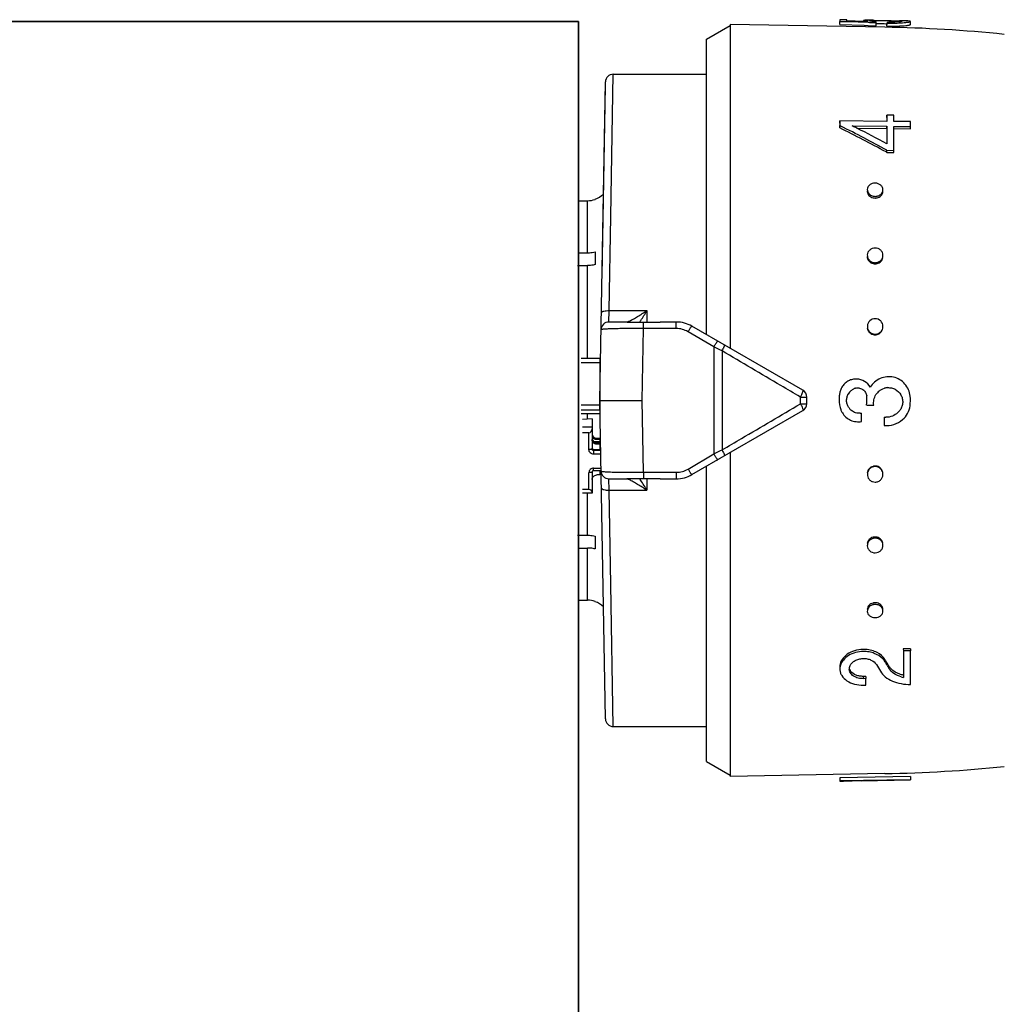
# Model space of a CAD drawing. Header units: millimetres. Extents: x 60394 to 199354, y 20895 to 166073.
# Tile 186 of 256: x 122877 to 122940, y 24418 to 24480. Entities that reach past the tile are written whole.
import ezdxf

# ---------------------------------------------------------------- set-up
doc = ezdxf.new("R2010")
doc.units = ezdxf.units.MM
doc.layers.add('UT_ZAŘÍZENÍ - OT', color=3, linetype='Continuous', lineweight=35)

msp = doc.modelspace()

# ---------------------------------------------------------------- linework, layer by layer
at = {"color": 0, "linetype": 'Continuous'}
for p, q in [((122922.221, 24479.986), (122922.221, 24459.341)), ((122932.089, 24479.813), (122922.221, 24479.986)), ((122929.222, 24479.987), (122929.225, 24480.186)), ((122929.222, 24479.987), (122930.771, 24479.933)), ((122929.225, 24480.291), (122929.225, 24480.186)), ((122929.675, 24480.283), (122929.225, 24480.291)), ((122929.225, 24480.186), (122929.674, 24480.171)), ((122929.674, 24480.171), (122929.741, 24480.168)), ((122929.675, 24480.215), (122929.675, 24480.283)), ((122930.734, 24480.181), (122929.675, 24480.215)), ((122929.741, 24480.168), (122931.032, 24480.123)), ((122930.725, 24480.235), (122930.724, 24480.182)), ((122931.037, 24480.172), (122930.734, 24480.181)), ((122930.888, 24480.176), (122930.888, 24480.191)), ((122931.032, 24480.123), (122931.119, 24480.12)), ((122931.119, 24480.12), (122931.549, 24480.104)), ((122931.325, 24480.177), (122931.326, 24480.241)), ((122931.545, 24479.905), (122931.549, 24480.104)), ((122931.547, 24480.044), (122931.578, 24480.044)), ((122931.549, 24480.104), (122931.549, 24480.157)), ((122932.158, 24480.037), (122932.233, 24480.036)), ((122932.159, 24480.237), (122932.281, 24480.235)), ((122932.231, 24479.876), (122932.235, 24480.075)), ((122932.235, 24480.138), (122932.235, 24480.075)), ((122933.073, 24480.224), (122933.061, 24480.224)), ((122933.072, 24480.164), (122933.073, 24480.21)), ((122933.088, 24480.223), (122933.073, 24480.224)), ((122933.721, 24479.977), (122933.724, 24480.177)), ((122920.721, 24479.046), (122922.221, 24479.912)), ((122930.771, 24479.933), (122931.029, 24479.924)), ((122931.029, 24479.924), (122931.545, 24479.905)), ((122920.721, 24460.207), (122920.721, 24479.046)), ((122913.921, 24456.012), (122914.275, 24476.321)), ((122914.621, 24467.748), (122914.775, 24476.812)), ((122914.775, 24476.812), (122920.721, 24476.812)), ((122914.059, 24463.946), (122914.271, 24476.071)), ((122929.222, 24473.699), (122929.225, 24473.846)), ((122929.225, 24473.846), (122929.225, 24473.534)), ((122932.225, 24473.807), (122929.225, 24473.846)), ((122932.221, 24474.062), (122932.225, 24474.213)), ((122932.225, 24474.213), (122932.225, 24473.807)), ((122932.675, 24474.207), (122932.225, 24474.213)), ((122932.675, 24473.801), (122932.675, 24474.207)), ((122933.724, 24473.788), (122932.675, 24473.801)), ((122933.724, 24473.477), (122933.724, 24473.788)), ((122929.222, 24473.39), (122929.225, 24473.534)), ((122929.225, 24473.534), (122929.28, 24473.506)), ((122930.01, 24473.524), (122932.225, 24473.496)), ((122930.066, 24473.496), (122930.01, 24473.524)), ((122930.304, 24473.376), (122932.221, 24473.352)), ((122932.221, 24473.352), (122932.225, 24473.496)), ((122932.221, 24473.352), (122932.221, 24472.494)), ((122932.225, 24473.496), (122932.225, 24472.377)), ((122932.671, 24473.346), (122933.721, 24473.333)), ((122932.675, 24471.958), (122932.675, 24473.49)), ((122932.675, 24473.49), (122933.724, 24473.477)), ((122933.721, 24473.333), (122933.724, 24473.477)), ((122932.169, 24471.86), (122932.221, 24471.832)), ((122932.221, 24471.832), (122932.225, 24471.963)), ((122932.221, 24471.832), (122932.671, 24471.827)), ((122932.225, 24471.963), (122932.675, 24471.958)), ((122932.671, 24471.827), (122932.675, 24471.958)), ((122912.551, 24468.749), (122913.121, 24468.749)), ((122913.121, 24465.425), (122913.121, 24468.749)), ((122913.621, 24468.848), (122913.621, 24468.835)), ((122914.519, 24461.737), (122914.621, 24467.748)), ((122912.503, 24465.425), (122913.121, 24465.425)), ((122913.621, 24465.486), (122913.621, 24464.672)), ((122912.496, 24464.612), (122913.121, 24464.612)), ((122913.121, 24458.686), (122913.121, 24464.612)), ((122914.5, 24461.012), (122914.519, 24461.737)), ((122914.519, 24461.737), (122916.921, 24461.737)), ((122916.921, 24461.737), (122916.921, 24461.003)), ((122915.657, 24461.012), (122914.5, 24461.012)), ((122916.621, 24456.012), (122916.693, 24460.597)), ((122916.693, 24460.597), (122916.693, 24461.004)), ((122918.791, 24460.597), (122916.693, 24460.597)), ((122918.791, 24461.012), (122917.764, 24461.012)), ((122918.791, 24460.597), (122918.791, 24461.012)), ((122926.871, 24456.656), (122919.791, 24460.744)), ((122921.187, 24459.424), (122919.541, 24460.392)), ((122921.187, 24459.424), (122921.187, 24452.6)), ((122913.921, 24458.686), (122912.721, 24458.686)), ((122913.921, 24458.686), (122913.921, 24455.164)), ((122921.708, 24459.168), (122921.708, 24452.856)), ((122913.921, 24458.402), (122912.721, 24458.402)), ((122926.708, 24455.796), (122926.708, 24456.227)), ((122927.121, 24455.8), (122927.121, 24456.223)), ((122913.921, 24455.706), (122912.721, 24455.706)), ((122914.275, 24435.703), (122913.921, 24456.012)), ((122913.921, 24456.012), (122916.621, 24456.012)), ((122916.693, 24451.427), (122916.621, 24456.012)), ((122930.935, 24455.709), (122931.385, 24455.709)), ((122913.921, 24455.391), (122912.721, 24455.391)), ((122913.921, 24455.164), (122912.721, 24455.164)), ((122913.121, 24454.821), (122913.121, 24455.164)), ((122919.791, 24451.28), (122926.871, 24455.367)), ((122930.615, 24454.668), (122930.615, 24455.203)), ((122932.045, 24454.94), (122932.045, 24454.406)), ((122913.421, 24454.837), (122912.821, 24454.804)), ((122913.421, 24454.306), (122912.821, 24454.306)), ((122913.421, 24454.837), (122913.421, 24452.914)), ((122913.221, 24453.954), (122912.821, 24453.954)), ((122913.221, 24452.875), (122913.221, 24453.954)), ((122913.721, 24453.608), (122913.721, 24453.51)), ((122913.721, 24453.608), (122913.921, 24453.608)), ((122913.921, 24453.608), (122913.921, 24453.363)), ((122913.967, 24453.397), (122913.961, 24453.72)), ((122913.967, 24453.363), (122913.558, 24453.363)), ((122913.921, 24453.51), (122913.721, 24453.51)), ((122913.721, 24453.315), (122913.721, 24453.218)), ((122913.721, 24453.315), (122913.921, 24453.315)), ((122913.921, 24453.218), (122913.721, 24453.218)), ((122913.919, 24453.394), (122913.967, 24453.397)), ((122913.921, 24453.315), (122913.921, 24452.874)), ((122913.921, 24453.168), (122913.971, 24453.168)), ((122913.921, 24452.972), (122913.974, 24452.972)), ((122913.521, 24452.874), (122913.521, 24452.581)), ((122913.521, 24452.874), (122913.921, 24452.874)), ((122913.977, 24452.816), (122913.521, 24452.816)), ((122913.981, 24452.581), (122913.521, 24452.581)), ((122919.541, 24451.631), (122921.187, 24452.6)), ((122922.221, 24452.683), (122922.221, 24432.038)), ((122920.721, 24432.978), (122920.721, 24451.817)), ((122913.221, 24450.325), (122913.221, 24451.404)), ((122913.421, 24451.443), (122913.421, 24450.089)), ((122913.521, 24451.537), (122913.521, 24451.698)), ((122913.521, 24451.698), (122913.996, 24451.698)), ((122913.521, 24451.537), (122913.999, 24451.537)), ((122913.921, 24451.256), (122913.721, 24451.256)), ((122913.921, 24451.537), (122913.921, 24451.256)), ((122916.693, 24451.427), (122918.791, 24451.427)), ((122916.693, 24451.427), (122916.693, 24451.019)), ((122918.791, 24451.427), (122918.791, 24451.012)), ((122914.5, 24451.012), (122915.657, 24451.012)), ((122914.519, 24450.287), (122914.5, 24451.012)), ((122916.921, 24451.021), (122916.921, 24450.287)), ((122917.764, 24451.012), (122918.791, 24451.012)), ((122913.221, 24450.325), (122912.821, 24450.325)), ((122913.421, 24450.089), (122912.821, 24450.089)), ((122913.121, 24447.412), (122913.121, 24450.089)), ((122914.519, 24450.287), (122916.921, 24450.287)), ((122914.621, 24444.276), (122914.519, 24450.287)), ((122912.496, 24447.412), (122913.121, 24447.412)), ((122913.621, 24447.351), (122913.621, 24446.538)), ((122912.503, 24446.599), (122913.121, 24446.599)), ((122913.121, 24443.275), (122913.121, 24446.599)), ((122914.775, 24435.212), (122914.621, 24444.276)), ((122912.551, 24443.275), (122913.121, 24443.275)), ((122913.621, 24443.189), (122913.621, 24443.176)), ((122914.176, 24441.397), (122914.161, 24442.259)), ((122933.721, 24440.171), (122933.271, 24440.166)), ((122933.271, 24440.166), (122933.275, 24440.034)), ((122933.724, 24440.04), (122933.275, 24440.034)), ((122933.275, 24440.034), (122933.275, 24438.346)), ((122933.721, 24440.171), (122933.724, 24440.04)), ((122933.724, 24437.897), (122933.724, 24440.04)), ((122932.099, 24439.482), (122932.103, 24439.344)), ((122932.127, 24439.435), (122932.099, 24439.482)), ((122932.244, 24439.106), (122932.216, 24439.154)), ((122932.354, 24439.059), (122932.358, 24438.918)), ((122930.871, 24438.414), (122930.721, 24438.412)), ((122930.721, 24438.412), (122930.725, 24438.266)), ((122930.875, 24438.268), (122930.725, 24438.266)), ((122930.871, 24438.414), (122930.875, 24438.268)), ((122930.875, 24437.86), (122930.875, 24438.268)), ((122930.725, 24437.858), (122930.875, 24437.86)), ((122914.775, 24435.212), (122920.721, 24435.212)), ((122920.721, 24432.978), (122922.221, 24432.112)), ((122932.089, 24432.21), (122922.221, 24432.038)), ((122933.721, 24432.026), (122929.222, 24431.947)), ((122929.222, 24431.947), (122929.225, 24431.748)), ((122929.222, 24431.937), (122929.225, 24431.737)), ((122933.724, 24431.826), (122929.225, 24431.748)), ((122929.225, 24431.748), (122929.225, 24431.737)), ((122930.575, 24431.756), (122930.012, 24431.746)), ((122930.575, 24431.76), (122933.724, 24431.814)), ((122930.575, 24431.756), (122930.575, 24431.76)), ((122933.721, 24432.026), (122933.724, 24431.826)), ((122933.724, 24431.814), (122933.724, 24431.826))]:
    msp.add_line(p, q, dxfattribs=at)
for centre, radius, start, end in [((122931.001, 24467.031), 13.227, 89.44109, 89.86889), ((122930.901, 24457.235), 23.023, 89.16114, 89.43014), ((122930.615, 24438.134), 42.126, 88.99668, 89.15368), ((122931.476, 24474.963), 5.28, 90.80201, 91.62553), ((122931.912, 24485.523), 5.379, 264.4209, 265.22986), ((122931.998, 24486.565), 6.424, 265.23782, 265.99348), ((122932.409, 24490.166), 10.03, 269.00618, 269.62329), ((122932.452, 24492.617), 12.544, 269.00858, 269.7243), ((122932.533, 24489.907), 9.833, 272.60404, 273.36824), ((122932.872, 24477.659), 2.559, 85.77165, 86.54128), ((122932.928, 24478.428), 1.789, 85.3674, 85.74663), ((122932.457, 24444.489), 35.74, 88.78449, 88.98762), ((122932.606, 24488.653), 8.577, 273.37423, 274.17442), ((122930.518, 24389.827), 90, 84.13647, 89), ((122932.532, 24489.775), 9.899, 272.58441, 273.34327), ((122932.605, 24488.504), 8.626, 273.34927, 274.14414), ((122914.775, 24476.312), 0.5, 89.99995, 178.99727), ((122882.2, 24379.195), 105.279, 61.6647, 63.47201), ((122881.936, 24379.572), 105.191, 61.44046, 63.25103), ((122885.304, 24384.596), 99.533, 63.12099, 63.27442), ((122882.392, 24378.909), 105.923, 61.93543, 63.10673), ((122931.301, 24469.341), 0.33, 178.19656, 179.9988), ((122931.632, 24469.332), 0.34, 350.77007, 358.16143), ((122913.119, 24470.258), 1.509, 270.07058, 289.41996), ((122913.121, 24470.262), 1.5, 289.47122, 313.35083), ((122931.478, 24469.499), 0.582, 256.38385, 269.38767), ((122931.481, 24469.601), 0.577, 256.34526, 269.38585), ((122931.476, 24469.489), 0.572, 269.48444, 276.21503), ((122931.48, 24469.591), 0.567, 269.48461, 276.23097), ((122931.475, 24469.499), 0.583, 276.20438, 282.56154), ((122931.479, 24469.602), 0.578, 276.22081, 282.59954), ((122931.389, 24465.192), 0.417, 180.04404, 188.31485), ((122931.56, 24465.261), 0.415, 357.37319, 359.99637), ((122931.474, 24465.242), 0.519, 269.66461, 277.08605), ((122931.478, 24465.311), 0.515, 269.66483, 277.10359), ((122931.473, 24465.257), 0.533, 277.07982, 284.05154), ((122931.476, 24465.325), 0.529, 277.09797, 284.09301), ((122896.138, 24474.259), 24.264, 327.18528, 328.93017), ((122914.5, 24460.512), 0.5, 90.00005, 179.0027), ((122900.095, 24471.714), 19.559, 326.80865, 327.16862), ((122918.791, 24459.012), 2, 60, 90), ((122918.79, 24459.118), 1.479, 59.48742, 89.9707), ((122931.504, 24460.727), 0.471, 354.81541, 359.98513), ((122931.473, 24460.689), 0.492, 269.85712, 277.68641), ((122931.476, 24460.72), 0.488, 269.85737, 277.70488), ((122931.47, 24460.706), 0.509, 277.6834, 285.011), ((122931.474, 24460.737), 0.505, 277.70254, 285.05443), ((122813.626, 24240.051), 244.324, 63.74449, 63.88063), ((122914.02, 24457.856), 0.0994, 180.01969, 226.40783), ((122914.021, 24457.868), 0.301, 250.55744, 255.99011), ((122930.281, 24456.313), 1.073, 152.15714, 158.3337), ((122930.285, 24456.311), 1.078, 145.97035, 152.15939), ((122930.364, 24456.241), 0.569, 108.74479, 116.15952), ((122930.366, 24456.234), 0.576, 101.60275, 108.74682), ((122932.338, 24455.9), 0.927, 100.78373, 106.92072), ((122932.328, 24455.949), 0.878, 93.89514, 100.73786), ((122914.021, 24456.24), 0.3, 107.64647, 109.44599), ((122926.621, 24456.223), 0.5, 0, 60), ((122931.176, 24456.073), 1.999, 164.80798, 168.16539), ((122930.264, 24456.32), 1.054, 158.33184, 164.78857), ((122930.482, 24456.01), 0.828, 140.87074, 150.30871), ((122930.488, 24456.005), 0.836, 130.17155, 140.86954), ((122928.638, 24456.012), 2.316, 352.48051, 7.18318), ((122932.348, 24455.858), 0.97, 138.95573, 147.53873), ((122932.342, 24455.862), 0.963, 129.98808, 138.92429), ((122931.063, 24456.012), 2.661, 352.61699, 5.79637), ((122926.621, 24455.8), 0.5, 300, 0), ((122930.384, 24455.849), 1.181, 194.6023, 200.52709), ((122930.493, 24456.02), 0.841, 211.88911, 219.07605), ((122930.486, 24456.013), 0.831, 219.0533, 232.02888), ((122930.43, 24455.867), 1.23, 200.54074, 209.44738), ((122930.444, 24455.874), 1.247, 209.4292, 211.63674), ((122930.473, 24455.975), 0.785, 273.22437, 280.43844), ((122932.163, 24456.038), 1.104, 263.8642, 270.12595), ((122932.163, 24456.055), 1.119, 312.77559, 319.01429), ((122932.334, 24455.906), 0.893, 319.04698, 325.88598), ((122932.162, 24456.046), 1.644, 265.8993, 310.20577), ((122913.711, 24453.805), 0.29, 180.04441, 214.05404), ((122813.626, 24671.973), 244.324, 296.11937, 296.25551), ((122931.476, 24451.316), 0.51, 98.02694, 105.33939), ((122931.479, 24451.285), 0.507, 98.04608, 105.38273), ((122931.473, 24451.334), 0.493, 90.20682, 98.03026), ((122931.477, 24451.303), 0.489, 90.20709, 98.04874), ((122913.509, 24451.443), 0.0882, 171.33922, 179.96309), ((122914.5, 24451.512), 0.5, 181, 270), ((122918.79, 24452.905), 1.479, 270.02931, 300.51257), ((122918.791, 24453.012), 2, 270, 300), ((122931.456, 24451.294), 0.481, 185.08469, 187.79003), ((122899.753, 24440.087), 19.968, 32.83509, 33.1877), ((122896.216, 24437.814), 24.171, 31.0665, 32.81806), ((122931.477, 24446.763), 0.537, 97.79544, 104.73665), ((122931.481, 24446.695), 0.533, 97.81357, 104.77792), ((122931.475, 24446.78), 0.52, 90.39229, 97.80224), ((122931.478, 24446.712), 0.516, 90.39253, 97.81976), ((122913.119, 24441.765), 1.509, 70.58004, 89.92942), ((122913.121, 24441.762), 1.5, 46.64917, 70.52878), ((122931.479, 24442.519), 0.588, 97.26681, 103.58577), ((122931.482, 24442.416), 0.584, 97.28322, 103.6235), ((122931.477, 24442.533), 0.574, 90.56165, 97.27806), ((122931.48, 24442.431), 0.569, 90.56184, 97.29397), ((122931.477, 24442.544), 0.563, 89.57233, 90.53635), ((122931.48, 24442.426), 0.574, 77.3795, 90.47236), ((122931.476, 24442.528), 0.579, 77.42334, 89.52385), ((122931.301, 24442.682), 0.33, 180.0012, 181.80344), ((122931.632, 24442.692), 0.34, 1.83857, 9.22993), ((122930.744, 24438.156), 1.981, 90.6662, 95.25488), ((122930.744, 24438.188), 1.949, 86.31776, 90.65223), ((122970.029, 24462.127), 44.808, 210.82705, 211.4577), ((122931.139, 24438.757), 1.129, 37.30427, 43.3274), ((122931.234, 24438.83), 1.009, 30.66525, 37.31087), ((122972.497, 24463.231), 46.929, 210.59685, 210.86768), ((122971.648, 24463.063), 46.046, 210.8741, 211.14789), ((122970.296, 24462.246), 44.466, 211.14786, 211.42912), ((122930.283, 24438.888), 0.458, 173.03308, 181.39547), ((122970.774, 24462.2), 44.921, 210.9365, 211.21663), ((122933.145, 24439.544), 0.927, 211.49104, 218.28511), ((122933.223, 24439.606), 1.027, 218.28539, 224.50117), ((122933.659, 24440.216), 1.908, 254.23814, 258.37107), ((122914.775, 24435.712), 0.5, 181, 270), ((122930.518, 24522.197), 90, 271, 275.86353)]:
    msp.add_arc(centre, radius, start, end, dxfattribs=at)
for centre, major_axis, ratio, start_param, end_param in [((122913.221, 24454.189), (0, -0.235), 0.85043, 0, 1.570796), ((122913.221, 24450.168), (-0.2, 0), 0.785695, 3.141593, 4.712389)]:
    msp.add_ellipse(centre, major_axis=major_axis, ratio=ratio, start_param=start_param, end_param=end_param, dxfattribs=at)
for points, knots in [([(122930.775, 24480.249), (122930.762, 24480.248), (122930.746, 24480.246), (122930.73, 24480.241), (122930.725, 24480.237), (122930.725, 24480.235)], [0, 0, 0, 0, 0.708486, 0.898996, 1, 1, 1, 1]), ([(122930.725, 24480.235), (122930.725, 24480.23), (122930.743, 24480.222), (122930.771, 24480.213), (122930.824, 24480.202), (122930.864, 24480.195), (122930.888, 24480.191)], [0, 0, 0, 0, 0.080473, 0.272652, 0.58028, 1, 1, 1, 1]), ([(122930.874, 24480.256), (122930.864, 24480.256), (122930.831, 24480.254), (122930.798, 24480.252), (122930.775, 24480.249)], [0, 0, 0, 0, 0.312325, 1, 1, 1, 1]), ([(122931.031, 24480.258), (122931.016, 24480.258), (122930.964, 24480.258), (122930.912, 24480.257), (122930.874, 24480.256)], [0, 0, 0, 0, 0.28218, 1, 1, 1, 1]), ([(122930.888, 24480.191), (122930.899, 24480.19), (122930.949, 24480.182), (122930.998, 24480.176), (122931.037, 24480.172)], [0, 0, 0, 0, 0.219199, 1, 1, 1, 1]), ([(122931.123, 24480.219), (122931.123, 24480.222), (122931.133, 24480.227), (122931.14, 24480.228), (122931.146, 24480.229)], [0, 0, 0, 0, 0.306489, 1, 1, 1, 1]), ([(122931.389, 24480.17), (122931.351, 24480.174), (122931.285, 24480.181), (122931.209, 24480.192), (122931.164, 24480.201), (122931.142, 24480.207), (122931.129, 24480.212), (122931.123, 24480.217), (122931.123, 24480.219)], [0, 0, 0, 0, 0.416564, 0.727805, 0.840468, 0.923103, 0.975235, 1, 1, 1, 1]), ([(122931.146, 24480.229), (122931.151, 24480.23), (122931.174, 24480.233), (122931.197, 24480.235), (122931.215, 24480.236)], [0, 0, 0, 0, 0.191517, 1, 1, 1, 1]), ([(122931.215, 24480.236), (122931.223, 24480.237), (122931.26, 24480.239), (122931.297, 24480.24), (122931.326, 24480.241)], [0, 0, 0, 0, 0.216654, 1, 1, 1, 1]), ([(122931.402, 24480.242), (122931.415, 24480.243), (122931.475, 24480.243), (122931.535, 24480.243), (122931.58, 24480.243)], [0, 0, 0, 0, 0.229978, 1, 1, 1, 1]), ([(122931.578, 24480.044), (122931.623, 24480.043), (122931.816, 24480.043), (122932.009, 24480.04), (122932.158, 24480.037)], [0, 0, 0, 0, 0.228577, 1, 1, 1, 1]), ([(122931.58, 24480.243), (122931.624, 24480.243), (122931.817, 24480.243), (122932.01, 24480.24), (122932.159, 24480.237)], [0, 0, 0, 0, 0.228486, 1, 1, 1, 1]), ([(122932.281, 24480.235), (122932.42, 24480.233), (122932.669, 24480.227), (122932.918, 24480.22), (122933.027, 24480.214)], [0, 0, 0, 0, 0.5608, 1, 1, 1, 1]), ([(122932.983, 24480.155), (122932.94, 24480.152), (122932.727, 24480.138), (122932.513, 24480.135), (122932.343, 24480.136)], [0, 0, 0, 0, 0.202928, 1, 1, 1, 1]), ([(122932.391, 24480.073), (122932.443, 24480.073), (122932.639, 24480.073), (122932.835, 24480.078), (122932.98, 24480.084)], [0, 0, 0, 0, 0.261385, 1, 1, 1, 1]), ([(122933.182, 24480.189), (122933.182, 24480.188), (122933.177, 24480.184), (122933.161, 24480.178), (122933.123, 24480.17), (122933.061, 24480.162), (122933.012, 24480.158), (122932.983, 24480.155)], [0, 0, 0, 0, 0.026104, 0.078509, 0.271488, 0.580502, 1, 1, 1, 1]), ([(122933.073, 24480.21), (122933.088, 24480.209), (122933.113, 24480.207), (122933.147, 24480.202), (122933.168, 24480.198), (122933.18, 24480.194), (122933.182, 24480.191)], [0, 0, 0, 0, 0.402142, 0.703286, 0.901798, 1, 1, 1, 1]), ([(122933.182, 24480.191), (122933.182, 24480.191), (122933.182, 24480.19), (122933.182, 24480.19), (122933.182, 24480.189)], [0, 0, 0, 0, 0.519614, 1, 1, 1, 1]), ([(122933.644, 24480.202), (122933.588, 24480.209), (122933.445, 24480.215), (122933.302, 24480.219), (122933.215, 24480.221)], [0, 0, 0, 0, 0.393124, 1, 1, 1, 1]), ([(122933.229, 24479.9), (122933.298, 24479.905), (122933.396, 24479.914), (122933.517, 24479.928), (122933.588, 24479.938), (122933.643, 24479.947), (122933.684, 24479.957), (122933.708, 24479.965), (122933.721, 24479.973), (122933.721, 24479.977)], [0, 0, 0, 0, 0.416026, 0.586157, 0.728535, 0.841423, 0.923955, 0.976034, 1, 1, 1, 1]), ([(122933.23, 24480.099), (122933.3, 24480.104), (122933.398, 24480.113), (122933.52, 24480.127), (122933.591, 24480.137), (122933.646, 24480.147), (122933.688, 24480.157), (122933.711, 24480.164), (122933.724, 24480.173), (122933.724, 24480.177)], [0, 0, 0, 0, 0.415889, 0.585993, 0.728367, 0.841268, 0.923827, 0.975949, 1, 1, 1, 1]), ([(122933.704, 24480.19), (122933.701, 24480.191), (122933.681, 24480.197), (122933.661, 24480.2), (122933.644, 24480.202)], [0, 0, 0, 0, 0.194984, 1, 1, 1, 1]), ([(122933.724, 24480.177), (122933.724, 24480.18), (122933.717, 24480.186), (122933.71, 24480.189), (122933.704, 24480.19)], [0, 0, 0, 0, 0.34526, 1, 1, 1, 1]), ([(122932.231, 24479.876), (122932.296, 24479.875), (122932.545, 24479.873), (122932.794, 24479.877), (122932.978, 24479.886)], [0, 0, 0, 0, 0.261104, 1, 1, 1, 1]), ([(122930.971, 24469.341), (122930.971, 24469.249), (122931.057, 24469.053), (122931.241, 24468.957), (122931.341, 24468.933)], [0, 0, 0, 0, 0.47302, 1, 1, 1, 1]), ([(122930.975, 24469.463), (122930.974, 24469.415), (122930.992, 24469.316), (122931.046, 24469.231), (122931.079, 24469.194)], [0, 0, 0, 0, 0.488775, 1, 1, 1, 1]), ([(122931.475, 24469.865), (122931.411, 24469.865), (122931.286, 24469.846), (122931.122, 24469.762), (122931.008, 24469.628), (122930.977, 24469.517), (122930.975, 24469.463)], [0, 0, 0, 0, 0.270385, 0.528616, 0.769944, 1, 1, 1, 1]), ([(122931.975, 24469.432), (122931.976, 24469.488), (122931.95, 24469.604), (122931.837, 24469.748), (122931.67, 24469.841), (122931.541, 24469.864), (122931.475, 24469.865)], [0, 0, 0, 0, 0.229393, 0.470966, 0.729703, 1, 1, 1, 1]), ([(122931.871, 24469.186), (122931.902, 24469.22), (122931.952, 24469.297), (122931.973, 24469.388), (122931.975, 24469.432)], [0, 0, 0, 0, 0.509651, 1, 1, 1, 1]), ([(122931.079, 24469.194), (122931.096, 24469.175), (122931.171, 24469.104), (122931.269, 24469.059), (122931.345, 24469.04)], [0, 0, 0, 0, 0.24218, 1, 1, 1, 1]), ([(122931.602, 24468.931), (122931.692, 24468.951), (122931.86, 24469.03), (122931.953, 24469.195), (122931.967, 24469.278)], [0, 0, 0, 0, 0.524629, 1, 1, 1, 1]), ([(122931.605, 24469.038), (122931.631, 24469.044), (122931.729, 24469.073), (122931.82, 24469.13), (122931.871, 24469.186)], [0, 0, 0, 0, 0.260211, 1, 1, 1, 1]), ([(122931.475, 24465.729), (122931.352, 24465.73), (122931.158, 24465.663), (122931.009, 24465.465), (122930.978, 24465.346), (122930.975, 24465.287)], [0, 0, 0, 0, 0.507384, 0.755665, 1, 1, 1, 1]), ([(122931.975, 24465.261), (122931.975, 24465.322), (122931.947, 24465.446), (122931.836, 24465.602), (122931.669, 24465.704), (122931.54, 24465.729), (122931.475, 24465.729)], [0, 0, 0, 0, 0.241806, 0.488407, 0.741812, 1, 1, 1, 1]), ([(122913.121, 24465.425), (122913.163, 24465.425), (122913.331, 24465.43), (122913.499, 24465.455), (122913.621, 24465.486)], [0, 0, 0, 0, 0.252472, 1, 1, 1, 1]), ([(122930.975, 24465.287), (122930.973, 24465.236), (122930.983, 24465.168), (122931.007, 24465.104), (122931.014, 24465.089)], [0, 0, 0, 0, 0.747031, 1, 1, 1, 1]), ([(122930.976, 24465.132), (122930.989, 24465.041), (122931.076, 24464.862), (122931.249, 24464.765), (122931.341, 24464.741)], [0, 0, 0, 0, 0.489899, 1, 1, 1, 1]), ([(122931.014, 24465.089), (122931.043, 24465.022), (122931.135, 24464.9), (122931.272, 24464.832), (122931.345, 24464.813)], [0, 0, 0, 0, 0.492845, 1, 1, 1, 1]), ([(122931.602, 24464.739), (122931.694, 24464.762), (122931.866, 24464.857), (122931.954, 24465.035), (122931.967, 24465.125)], [0, 0, 0, 0, 0.510101, 1, 1, 1, 1]), ([(122931.605, 24464.812), (122931.667, 24464.827), (122931.785, 24464.88), (122931.875, 24464.975), (122931.907, 24465.028)], [0, 0, 0, 0, 0.506643, 1, 1, 1, 1]), ([(122931.907, 24465.028), (122931.917, 24465.044), (122931.953, 24465.111), (122931.972, 24465.186), (122931.974, 24465.242)], [0, 0, 0, 0, 0.253103, 1, 1, 1, 1]), ([(122913.621, 24464.672), (122913.581, 24464.662), (122913.416, 24464.627), (122913.248, 24464.612), (122913.121, 24464.612)], [0, 0, 0, 0, 0.247091, 1, 1, 1, 1]), ([(122914.019, 24461.608), (122914.019, 24461.617), (122914.028, 24461.64), (122914.061, 24461.663), (122914.107, 24461.685), (122914.197, 24461.713), (122914.336, 24461.733), (122914.455, 24461.738), (122914.519, 24461.737)], [0, 0, 0, 0, 0.054454, 0.124226, 0.220024, 0.341181, 0.645763, 1, 1, 1, 1]), ([(122915.8, 24461.076), (122915.884, 24461.116), (122916.061, 24461.209), (122916.437, 24461.425), (122916.726, 24461.607), (122916.921, 24461.737)], [0, 0, 0, 0, 0.213248, 0.460801, 1, 1, 1, 1]), ([(122931.475, 24461.223), (122931.354, 24461.223), (122931.104, 24461.132), (122930.987, 24460.891), (122930.977, 24460.772)], [0, 0, 0, 0, 0.501804, 1, 1, 1, 1]), ([(122931.975, 24460.727), (122931.975, 24460.853), (122931.867, 24461.117), (122931.602, 24461.222), (122931.475, 24461.223)], [0, 0, 0, 0, 0.49811, 1, 1, 1, 1]), ([(122916.693, 24460.597), (122916.517, 24460.598), (122916.172, 24460.598), (122915.672, 24460.595), (122915.211, 24460.589), (122914.86, 24460.582), (122914.613, 24460.574), (122914.457, 24460.568), (122914.322, 24460.562), (122914.211, 24460.555), (122914.122, 24460.547), (122914.059, 24460.54), (122914.021, 24460.533), (122914.004, 24460.527), (122914, 24460.522), (122914, 24460.521)], [0, 0, 0, 0, 0.195605, 0.383531, 0.55643, 0.707585, 0.773165, 0.831259, 0.881323, 0.92293, 0.955723, 0.979458, 0.994025, 0.997954, 1, 1, 1, 1]), ([(122915.631, 24461.012), (122915.639, 24461.012), (122915.66, 24461.017), (122915.679, 24461.023), (122915.691, 24461.028)], [0, 0, 0, 0, 0.393757, 1, 1, 1, 1]), ([(122915.657, 24461.012), (122915.737, 24461.012), (122916.082, 24461.011), (122916.428, 24461.007), (122916.694, 24461.004)], [0, 0, 0, 0, 0.230893, 1, 1, 1, 1]), ([(122915.691, 24461.028), (122915.693, 24461.029), (122915.704, 24461.033), (122915.714, 24461.037), (122915.722, 24461.04)], [0, 0, 0, 0, 0.235586, 1, 1, 1, 1]), ([(122915.722, 24461.04), (122915.728, 24461.043), (122915.754, 24461.054), (122915.78, 24461.066), (122915.8, 24461.076)], [0, 0, 0, 0, 0.229765, 1, 1, 1, 1]), ([(122916.693, 24461.004), (122916.873, 24461.002), (122917.23, 24461.003), (122917.587, 24461.012), (122917.764, 24461.012)], [0, 0, 0, 0, 0.502804, 1, 1, 1, 1]), ([(122919.541, 24460.392), (122919.561, 24460.412), (122919.593, 24460.46), (122919.626, 24460.534), (122919.666, 24460.597), (122919.704, 24460.648), (122919.735, 24460.69), (122919.76, 24460.721), (122919.775, 24460.737), (122919.788, 24460.746), (122919.791, 24460.744)], [0, 0, 0, 0, 0.198142, 0.388892, 0.560134, 0.707991, 0.828678, 0.918542, 0.975091, 1, 1, 1, 1]), ([(122930.976, 24460.628), (122930.989, 24460.533), (122931.073, 24460.346), (122931.248, 24460.241), (122931.341, 24460.215)], [0, 0, 0, 0, 0.498032, 1, 1, 1, 1]), ([(122930.992, 24460.601), (122931.015, 24460.519), (122931.104, 24460.362), (122931.262, 24460.273), (122931.345, 24460.25)], [0, 0, 0, 0, 0.49918, 1, 1, 1, 1]), ([(122931.602, 24460.214), (122931.685, 24460.237), (122931.842, 24460.323), (122931.931, 24460.479), (122931.954, 24460.561)], [0, 0, 0, 0, 0.50198, 1, 1, 1, 1]), ([(122931.605, 24460.249), (122931.678, 24460.269), (122931.817, 24460.34), (122931.907, 24460.468), (122931.936, 24460.537)], [0, 0, 0, 0, 0.50114, 1, 1, 1, 1]), ([(122921.187, 24459.424), (122921.217, 24459.474), (122921.26, 24459.545), (122921.316, 24459.635), (122921.352, 24459.69), (122921.383, 24459.735), (122921.407, 24459.767), (122921.423, 24459.785), (122921.432, 24459.793), (122921.436, 24459.794), (122921.437, 24459.793)], [0, 0, 0, 0, 0.387648, 0.559336, 0.708365, 0.829964, 0.920373, 0.976704, 0.992026, 1, 1, 1, 1]), ([(122921.708, 24459.168), (122921.734, 24459.214), (122921.771, 24459.283), (122921.814, 24459.37), (122921.839, 24459.425), (122921.858, 24459.47), (122921.87, 24459.505), (122921.875, 24459.527), (122921.875, 24459.541), (122921.871, 24459.543)], [0, 0, 0, 0, 0.389691, 0.560136, 0.707341, 0.827183, 0.916538, 0.973346, 1, 1, 1, 1]), ([(122926.708, 24456.227), (122926.292, 24456.472), (122924.626, 24457.452), (122922.959, 24458.432), (122921.708, 24459.168)], [0, 0, 0, 0, 0.249365, 1, 1, 1, 1]), ([(122931.165, 24456.85), (122931.077, 24457.002), (122930.821, 24457.265), (122930.383, 24457.394), (122930.031, 24457.362), (122929.78, 24457.272), (122929.559, 24457.122), (122929.441, 24456.987), (122929.392, 24456.914)], [0, 0, 0, 0, 0.249691, 0.498274, 0.623384, 0.748679, 0.874168, 1, 1, 1, 1]), ([(122933.711, 24456.281), (122933.696, 24456.423), (122933.621, 24456.705), (122933.315, 24457.193), (122932.664, 24457.585), (122931.908, 24457.51), (122931.424, 24457.197), (122931.238, 24456.973), (122931.165, 24456.85)], [0, 0, 0, 0, 0.125806, 0.251598, 0.500158, 0.748611, 0.874302, 1, 1, 1, 1]), ([(122930.25, 24456.798), (122930.327, 24456.814), (122930.489, 24456.814), (122930.71, 24456.714), (122930.874, 24456.535), (122930.927, 24456.38), (122930.937, 24456.301)], [0, 0, 0, 0, 0.248903, 0.498305, 0.748695, 1, 1, 1, 1]), ([(122932.269, 24456.825), (122932.352, 24456.83), (122932.522, 24456.818), (122932.84, 24456.702), (122933.094, 24456.453), (122933.217, 24456.136), (122933.243, 24455.881), (122933.196, 24455.629), (122933.121, 24455.475), (122933.073, 24455.405)], [0, 0, 0, 0, 0.124702, 0.249421, 0.497433, 0.62303, 0.748788, 0.874419, 1, 1, 1, 1]), ([(122926.708, 24456.227), (122926.737, 24456.279), (122926.787, 24456.374), (122926.845, 24456.502), (122926.874, 24456.591), (122926.881, 24456.637), (122926.876, 24456.654), (122926.871, 24456.656)], [0, 0, 0, 0, 0.377895, 0.69297, 0.905251, 0.965919, 1, 1, 1, 1]), ([(122926.708, 24456.227), (122926.736, 24456.227), (122926.79, 24456.227), (122926.868, 24456.227), (122926.939, 24456.226), (122927, 24456.226), (122927.044, 24456.225), (122927.073, 24456.225), (122927.09, 24456.225), (122927.102, 24456.224), (122927.113, 24456.224), (122927.117, 24456.223), (122927.121, 24456.224), (122927.121, 24456.223)], [0, 0, 0, 0, 0.203374, 0.394866, 0.56769, 0.716771, 0.837685, 0.88646, 0.926896, 0.958626, 0.981467, 0.99529, 1, 1, 1, 1]), ([(122929.219, 24456.483), (122929.203, 24456.406), (122929.156, 24456.097), (122929.182, 24455.778), (122929.241, 24455.551)], [0, 0, 0, 0, 0.250786, 1, 1, 1, 1]), ([(122929.779, 24455.576), (122929.74, 24455.638), (122929.679, 24455.775), (122929.646, 24455.996), (122929.671, 24456.218), (122929.726, 24456.357), (122929.763, 24456.421)], [0, 0, 0, 0, 0.249892, 0.499949, 0.75024, 1, 1, 1, 1]), ([(122931.385, 24455.709), (122931.368, 24455.824), (122931.378, 24456.061), (122931.467, 24456.281), (122931.529, 24456.379)], [0, 0, 0, 0, 0.500135, 1, 1, 1, 1]), ([(122921.708, 24452.856), (122922.126, 24453.102), (122923.793, 24454.081), (122925.459, 24455.062), (122926.708, 24455.796)], [0, 0, 0, 0, 0.250578, 1, 1, 1, 1]), ([(122926.708, 24455.796), (122926.736, 24455.796), (122926.79, 24455.797), (122926.868, 24455.797), (122926.939, 24455.797), (122927, 24455.798), (122927.044, 24455.798), (122927.073, 24455.799), (122927.09, 24455.799), (122927.102, 24455.8), (122927.113, 24455.799), (122927.117, 24455.801), (122927.121, 24455.8), (122927.121, 24455.8)], [0, 0, 0, 0, 0.203374, 0.394866, 0.56769, 0.716771, 0.837685, 0.88646, 0.926896, 0.958626, 0.981467, 0.99529, 1, 1, 1, 1]), ([(122926.708, 24455.796), (122926.737, 24455.745), (122926.787, 24455.649), (122926.845, 24455.521), (122926.874, 24455.433), (122926.881, 24455.386), (122926.876, 24455.37), (122926.871, 24455.367)], [0, 0, 0, 0, 0.377895, 0.69297, 0.905251, 0.965919, 1, 1, 1, 1]), ([(122933.223, 24454.79), (122933.353, 24454.9), (122933.572, 24455.171), (122933.68, 24455.501), (122933.702, 24455.67)], [0, 0, 0, 0, 0.49938, 1, 1, 1, 1]), ([(122929.383, 24455.22), (122929.445, 24455.119), (122929.6, 24454.933), (122929.905, 24454.736), (122930.255, 24454.64), (122930.498, 24454.646), (122930.615, 24454.668)], [0, 0, 0, 0, 0.249964, 0.499879, 0.749906, 1, 1, 1, 1]), ([(122930.517, 24455.191), (122930.421, 24455.186), (122930.225, 24455.209), (122930.05, 24455.3), (122929.974, 24455.359)], [0, 0, 0, 0, 0.50069, 1, 1, 1, 1]), ([(122932.924, 24455.233), (122932.822, 24455.139), (122932.582, 24454.987), (122932.303, 24454.934), (122932.165, 24454.934)], [0, 0, 0, 0, 0.500561, 1, 1, 1, 1]), ([(122913.421, 24453.902), (122913.421, 24453.864), (122913.437, 24453.786), (122913.504, 24453.688), (122913.603, 24453.623), (122913.682, 24453.608), (122913.721, 24453.608)], [0, 0, 0, 0, 0.247784, 0.496832, 0.747734, 1, 1, 1, 1]), ([(122913.421, 24453.609), (122913.421, 24453.571), (122913.437, 24453.493), (122913.504, 24453.396), (122913.603, 24453.33), (122913.682, 24453.315), (122913.721, 24453.315)], [0, 0, 0, 0, 0.247784, 0.496832, 0.747734, 1, 1, 1, 1]), ([(122913.721, 24453.51), (122913.672, 24453.51), (122913.574, 24453.534), (122913.498, 24453.602), (122913.471, 24453.642)], [0, 0, 0, 0, 0.501963, 1, 1, 1, 1]), ([(122913.721, 24453.218), (122913.682, 24453.218), (122913.603, 24453.233), (122913.504, 24453.298), (122913.437, 24453.396), (122913.421, 24453.474), (122913.421, 24453.512)], [0, 0, 0, 0, 0.252266, 0.503168, 0.752216, 1, 1, 1, 1]), ([(122913.521, 24452.874), (122913.509, 24452.874), (122913.485, 24452.879), (122913.454, 24452.897), (122913.431, 24452.925), (122913.423, 24452.948), (122913.422, 24452.959)], [0, 0, 0, 0, 0.251925, 0.502849, 0.751924, 1, 1, 1, 1]), ([(122913.421, 24452.914), (122913.421, 24452.911), (122913.418, 24452.906), (122913.412, 24452.902), (122913.402, 24452.897), (122913.385, 24452.891), (122913.361, 24452.886), (122913.331, 24452.881), (122913.284, 24452.876), (122913.246, 24452.875), (122913.221, 24452.875)], [0, 0, 0, 0, 0.040706, 0.069574, 0.105554, 0.199505, 0.321626, 0.468167, 0.634164, 1, 1, 1, 1]), ([(122913.521, 24452.581), (122913.482, 24452.581), (122913.403, 24452.596), (122913.304, 24452.661), (122913.237, 24452.759), (122913.221, 24452.837), (122913.221, 24452.875)], [0, 0, 0, 0, 0.252255, 0.503168, 0.752226, 1, 1, 1, 1]), ([(122913.521, 24452.816), (122913.508, 24452.816), (122913.482, 24452.821), (122913.449, 24452.843), (122913.426, 24452.875), (122913.421, 24452.901), (122913.421, 24452.914)], [0, 0, 0, 0, 0.252236, 0.503168, 0.752245, 1, 1, 1, 1]), ([(122921.187, 24452.6), (122921.217, 24452.55), (122921.26, 24452.478), (122921.316, 24452.389), (122921.352, 24452.333), (122921.383, 24452.289), (122921.407, 24452.257), (122921.423, 24452.238), (122921.432, 24452.231), (122921.436, 24452.23), (122921.437, 24452.23)], [0, 0, 0, 0, 0.387648, 0.559336, 0.708365, 0.829964, 0.920373, 0.976704, 0.992026, 1, 1, 1, 1]), ([(122921.708, 24452.856), (122921.734, 24452.809), (122921.771, 24452.741), (122921.814, 24452.654), (122921.839, 24452.599), (122921.858, 24452.554), (122921.87, 24452.518), (122921.875, 24452.497), (122921.875, 24452.483), (122921.871, 24452.481)], [0, 0, 0, 0, 0.389693, 0.560138, 0.707342, 0.827185, 0.916539, 0.973347, 1, 1, 1, 1]), ([(122931.341, 24451.808), (122931.248, 24451.783), (122931.073, 24451.678), (122930.989, 24451.491), (122930.976, 24451.396)], [0, 0, 0, 0, 0.501968, 1, 1, 1, 1]), ([(122931.345, 24451.774), (122931.262, 24451.751), (122931.104, 24451.662), (122931.015, 24451.505), (122930.992, 24451.422)], [0, 0, 0, 0, 0.50082, 1, 1, 1, 1]), ([(122931.954, 24451.463), (122931.931, 24451.545), (122931.842, 24451.7), (122931.685, 24451.787), (122931.602, 24451.809)], [0, 0, 0, 0, 0.49802, 1, 1, 1, 1]), ([(122931.936, 24451.486), (122931.907, 24451.556), (122931.817, 24451.683), (122931.678, 24451.755), (122931.605, 24451.774)], [0, 0, 0, 0, 0.49886, 1, 1, 1, 1]), ([(122913.521, 24451.698), (122913.482, 24451.698), (122913.403, 24451.683), (122913.304, 24451.617), (122913.237, 24451.52), (122913.221, 24451.442), (122913.221, 24451.404)], [0, 0, 0, 0, 0.252255, 0.503168, 0.752226, 1, 1, 1, 1]), ([(122913.421, 24451.443), (122913.421, 24451.44), (122913.418, 24451.435), (122913.412, 24451.431), (122913.402, 24451.426), (122913.385, 24451.42), (122913.361, 24451.414), (122913.331, 24451.41), (122913.284, 24451.405), (122913.246, 24451.404), (122913.221, 24451.404)], [0, 0, 0, 0, 0.040706, 0.069574, 0.105554, 0.199505, 0.321626, 0.468167, 0.634164, 1, 1, 1, 1]), ([(122913.421, 24450.962), (122913.421, 24451), (122913.437, 24451.078), (122913.504, 24451.176), (122913.603, 24451.241), (122913.682, 24451.256), (122913.721, 24451.256)], [0, 0, 0, 0, 0.247784, 0.496832, 0.747734, 1, 1, 1, 1]), ([(122913.521, 24451.537), (122913.509, 24451.537), (122913.484, 24451.533), (122913.453, 24451.514), (122913.431, 24451.488), (122913.424, 24451.467), (122913.422, 24451.456)], [0, 0, 0, 0, 0.26767, 0.525516, 0.768461, 1, 1, 1, 1]), ([(122914, 24451.503), (122914, 24451.501), (122914.004, 24451.497), (122914.021, 24451.491), (122914.059, 24451.484), (122914.122, 24451.476), (122914.211, 24451.469), (122914.322, 24451.462), (122914.457, 24451.455), (122914.613, 24451.449), (122914.86, 24451.442), (122915.211, 24451.435), (122915.672, 24451.429), (122916.172, 24451.426), (122916.517, 24451.426), (122916.693, 24451.427)], [0, 0, 0, 0, 0.002046, 0.005975, 0.020542, 0.044277, 0.07707, 0.118677, 0.168741, 0.226835, 0.292415, 0.44357, 0.616469, 0.804395, 1, 1, 1, 1]), ([(122919.541, 24451.631), (122919.561, 24451.611), (122919.593, 24451.563), (122919.626, 24451.489), (122919.666, 24451.426), (122919.704, 24451.375), (122919.735, 24451.334), (122919.76, 24451.303), (122919.775, 24451.286), (122919.788, 24451.278), (122919.791, 24451.28)], [0, 0, 0, 0, 0.198108, 0.388908, 0.560156, 0.708001, 0.828682, 0.918545, 0.975091, 1, 1, 1, 1]), ([(122930.979, 24451.229), (122930.987, 24451.171), (122931.025, 24451.056), (122931.138, 24450.914), (122931.295, 24450.823), (122931.415, 24450.801), (122931.475, 24450.801)], [0, 0, 0, 0, 0.249231, 0.498303, 0.748586, 1, 1, 1, 1]), ([(122931.475, 24450.801), (122931.543, 24450.801), (122931.681, 24450.831), (122931.854, 24450.952), (122931.961, 24451.133), (122931.979, 24451.272), (122931.973, 24451.339)], [0, 0, 0, 0, 0.25144, 0.501784, 0.751362, 1, 1, 1, 1]), ([(122915.645, 24451.01), (122915.644, 24451.01), (122915.639, 24451.011), (122915.635, 24451.012), (122915.631, 24451.012)], [0, 0, 0, 0, 0.289793, 1, 1, 1, 1]), ([(122915.8, 24450.948), (122915.77, 24450.962), (122915.72, 24450.985), (122915.667, 24451.005), (122915.645, 24451.01)], [0, 0, 0, 0, 0.595054, 1, 1, 1, 1]), ([(122916.694, 24451.019), (122916.602, 24451.018), (122916.257, 24451.015), (122915.911, 24451.012), (122915.657, 24451.012)], [0, 0, 0, 0, 0.264643, 1, 1, 1, 1]), ([(122916.921, 24450.287), (122916.726, 24450.416), (122916.437, 24450.598), (122916.061, 24450.814), (122915.884, 24450.908), (122915.8, 24450.948)], [0, 0, 0, 0, 0.539199, 0.786752, 1, 1, 1, 1]), ([(122917.764, 24451.012), (122917.587, 24451.012), (122917.23, 24451.02), (122916.873, 24451.021), (122916.693, 24451.019)], [0, 0, 0, 0, 0.497196, 1, 1, 1, 1]), ([(122914.019, 24450.416), (122914.019, 24450.406), (122914.028, 24450.384), (122914.061, 24450.36), (122914.107, 24450.338), (122914.197, 24450.311), (122914.336, 24450.29), (122914.455, 24450.286), (122914.519, 24450.287)], [0, 0, 0, 0, 0.054452, 0.124207, 0.219995, 0.341151, 0.645741, 1, 1, 1, 1]), ([(122913.121, 24447.412), (122913.163, 24447.412), (122913.331, 24447.407), (122913.499, 24447.382), (122913.621, 24447.351)], [0, 0, 0, 0, 0.252472, 1, 1, 1, 1]), ([(122931.014, 24446.935), (122931.007, 24446.919), (122930.983, 24446.856), (122930.973, 24446.787), (122930.975, 24446.737)], [0, 0, 0, 0, 0.252969, 1, 1, 1, 1]), ([(122930.975, 24446.737), (122930.978, 24446.678), (122931.009, 24446.558), (122931.158, 24446.361), (122931.352, 24446.293), (122931.475, 24446.294)], [0, 0, 0, 0, 0.244335, 0.492616, 1, 1, 1, 1]), ([(122931.341, 24447.283), (122931.249, 24447.259), (122931.076, 24447.162), (122930.989, 24446.982), (122930.976, 24446.892)], [0, 0, 0, 0, 0.510101, 1, 1, 1, 1]), ([(122931.345, 24447.21), (122931.272, 24447.191), (122931.135, 24447.124), (122931.043, 24447.001), (122931.014, 24446.935)], [0, 0, 0, 0, 0.507155, 1, 1, 1, 1]), ([(122931.475, 24446.294), (122931.541, 24446.295), (122931.674, 24446.321), (122931.844, 24446.428), (122931.953, 24446.591), (122931.977, 24446.719), (122931.974, 24446.781)], [0, 0, 0, 0, 0.258416, 0.511779, 0.758272, 1, 1, 1, 1]), ([(122931.967, 24446.899), (122931.954, 24446.988), (122931.866, 24447.167), (122931.694, 24447.261), (122931.602, 24447.284)], [0, 0, 0, 0, 0.489899, 1, 1, 1, 1]), ([(122931.907, 24446.995), (122931.875, 24447.049), (122931.785, 24447.143), (122931.667, 24447.196), (122931.605, 24447.212)], [0, 0, 0, 0, 0.493357, 1, 1, 1, 1]), ([(122931.974, 24446.781), (122931.972, 24446.837), (122931.953, 24446.913), (122931.917, 24446.979), (122931.907, 24446.995)], [0, 0, 0, 0, 0.746897, 1, 1, 1, 1]), ([(122913.621, 24446.538), (122913.581, 24446.548), (122913.416, 24446.584), (122913.248, 24446.599), (122913.121, 24446.599)], [0, 0, 0, 0, 0.247091, 1, 1, 1, 1]), ([(122931.341, 24443.091), (122931.241, 24443.067), (122931.057, 24442.971), (122930.971, 24442.774), (122930.971, 24442.682)], [0, 0, 0, 0, 0.52698, 1, 1, 1, 1]), ([(122931.345, 24442.983), (122931.319, 24442.977), (122931.22, 24442.946), (122931.13, 24442.887), (122931.079, 24442.83)], [0, 0, 0, 0, 0.259523, 1, 1, 1, 1]), ([(122931.967, 24442.746), (122931.953, 24442.828), (122931.86, 24442.994), (122931.692, 24443.073), (122931.602, 24443.093)], [0, 0, 0, 0, 0.475371, 1, 1, 1, 1]), ([(122931.871, 24442.838), (122931.854, 24442.856), (122931.779, 24442.926), (122931.681, 24442.969), (122931.605, 24442.986)], [0, 0, 0, 0, 0.241743, 1, 1, 1, 1]), ([(122931.079, 24442.83), (122931.046, 24442.793), (122930.992, 24442.708), (122930.974, 24442.609), (122930.975, 24442.561)], [0, 0, 0, 0, 0.511225, 1, 1, 1, 1]), ([(122930.975, 24442.561), (122930.977, 24442.507), (122931.008, 24442.396), (122931.122, 24442.262), (122931.286, 24442.178), (122931.411, 24442.158), (122931.475, 24442.159)], [0, 0, 0, 0, 0.230056, 0.471384, 0.729615, 1, 1, 1, 1]), ([(122931.475, 24442.159), (122931.541, 24442.16), (122931.67, 24442.183), (122931.837, 24442.276), (122931.95, 24442.419), (122931.976, 24442.536), (122931.975, 24442.592)], [0, 0, 0, 0, 0.270297, 0.529034, 0.770607, 1, 1, 1, 1]), ([(122931.975, 24442.592), (122931.973, 24442.636), (122931.952, 24442.726), (122931.902, 24442.804), (122931.871, 24442.838)], [0, 0, 0, 0, 0.490349, 1, 1, 1, 1]), ([(122930.563, 24440.129), (122930.382, 24440.112), (122930.036, 24440.032), (122929.595, 24439.78), (122929.293, 24439.426), (122929.219, 24439.137), (122929.222, 24439.002)], [0, 0, 0, 0, 0.285569, 0.551478, 0.78834, 1, 1, 1, 1]), ([(122930.725, 24440.005), (122930.557, 24440.003), (122930.226, 24439.957), (122929.782, 24439.769), (122929.438, 24439.483), (122929.295, 24439.233), (122929.258, 24439.106)], [0, 0, 0, 0, 0.276815, 0.541296, 0.783329, 1, 1, 1, 1]), ([(122931.96, 24439.532), (122931.814, 24439.688), (122931.52, 24439.869), (122931.084, 24439.987), (122930.845, 24440.006), (122930.725, 24440.005)], [0, 0, 0, 0, 0.473959, 0.733478, 1, 1, 1, 1]), ([(122932.099, 24439.482), (122931.985, 24439.673), (122931.703, 24439.911), (122931.255, 24440.082), (122931, 24440.125), (122930.869, 24440.133)], [0, 0, 0, 0, 0.464053, 0.726092, 1, 1, 1, 1]), ([(122929.878, 24439.108), (122929.91, 24439.172), (122930.003, 24439.295), (122930.197, 24439.433), (122930.435, 24439.526), (122930.697, 24439.564), (122930.962, 24439.543), (122931.273, 24439.448), (122931.475, 24439.294), (122931.552, 24439.165)], [0, 0, 0, 0, 0.110355, 0.232071, 0.363298, 0.500079, 0.636986, 0.768855, 1, 1, 1, 1]), ([(122929.258, 24439.106), (122929.252, 24439.086), (122929.232, 24439.006), (122929.224, 24438.923), (122929.225, 24438.861)], [0, 0, 0, 0, 0.254201, 1, 1, 1, 1]), ([(122929.225, 24438.861), (122929.227, 24438.792), (122929.25, 24438.651), (122929.375, 24438.381), (122929.677, 24438.097), (122930.165, 24437.897), (122930.534, 24437.856), (122930.725, 24437.858)], [0, 0, 0, 0, 0.104904, 0.212347, 0.445391, 0.711352, 1, 1, 1, 1]), ([(122930.725, 24438.266), (122930.61, 24438.264), (122930.388, 24438.29), (122930.095, 24438.414), (122929.884, 24438.615), (122929.827, 24438.793), (122929.825, 24438.876)], [0, 0, 0, 0, 0.288289, 0.554647, 0.788959, 1, 1, 1, 1]), ([(122929.828, 24438.943), (122929.83, 24438.957), (122929.84, 24439.014), (122929.859, 24439.069), (122929.878, 24439.108)], [0, 0, 0, 0, 0.245195, 1, 1, 1, 1]), ([(122929.929, 24438.729), (122929.916, 24438.745), (122929.871, 24438.81), (122929.841, 24438.886), (122929.83, 24438.944)], [0, 0, 0, 0, 0.259352, 1, 1, 1, 1]), ([(122930.721, 24438.412), (122930.641, 24438.411), (122930.484, 24438.424), (122930.201, 24438.5), (122930.012, 24438.622), (122929.929, 24438.729)], [0, 0, 0, 0, 0.273822, 0.536871, 1, 1, 1, 1]), ([(122931.807, 24438.743), (122931.89, 24438.607), (122932.122, 24438.355), (122932.582, 24438.088), (122933.131, 24437.928), (122933.524, 24437.895), (122933.724, 24437.897)], [0, 0, 0, 0, 0.219385, 0.461046, 0.724092, 1, 1, 1, 1]), ([(122933.141, 24438.379), (122932.976, 24438.426), (122932.675, 24438.555), (122932.436, 24438.789), (122932.358, 24438.918)], [0, 0, 0, 0, 0.53047, 1, 1, 1, 1]), ([(122933.271, 24438.492), (122933.194, 24438.508), (122932.91, 24438.584), (122932.641, 24438.733), (122932.491, 24438.886)], [0, 0, 0, 0, 0.269283, 1, 1, 1, 1]), ([(122929.225, 24431.737), (122929.378, 24431.74), (122929.64, 24431.743), (122929.902, 24431.745), (122930.012, 24431.746)], [0, 0, 0, 0, 0.581949, 1, 1, 1, 1])]:
    msp.add_open_spline(points, degree=3, knots=knots, dxfattribs=at)
for points in [[(122931.341, 24464.741), (122931.383, 24464.73), (122931.427, 24464.724), (122931.471, 24464.723)], [(122931.345, 24464.813), (122931.387, 24464.802), (122931.431, 24464.796), (122931.475, 24464.796)], [(122930.977, 24460.772), (122930.972, 24460.715), (122930.977, 24460.656), (122930.992, 24460.601)], [(122931.936, 24460.537), (122931.956, 24460.584), (122931.968, 24460.634), (122931.973, 24460.684)], [(122931.341, 24460.215), (122931.383, 24460.204), (122931.427, 24460.197), (122931.471, 24460.197)], [(122931.345, 24460.25), (122931.387, 24460.238), (122931.431, 24460.232), (122931.475, 24460.232)], [(122929.949, 24456.644), (122929.999, 24456.686), (122930.054, 24456.723), (122930.113, 24456.752)], [(122931.723, 24456.6), (122931.823, 24456.684), (122931.943, 24456.749), (122932.068, 24456.787)], [(122931.602, 24451.809), (122931.56, 24451.821), (122931.515, 24451.827), (122931.471, 24451.826)], [(122931.605, 24451.774), (122931.563, 24451.786), (122931.519, 24451.792), (122931.475, 24451.792)], [(122930.992, 24451.422), (122930.977, 24451.367), (122930.972, 24451.309), (122930.977, 24451.252)], [(122931.973, 24451.339), (122931.968, 24451.39), (122931.956, 24451.44), (122931.936, 24451.486)], [(122931.602, 24447.284), (122931.56, 24447.295), (122931.515, 24447.3), (122931.471, 24447.3)], [(122931.605, 24447.212), (122931.563, 24447.223), (122931.518, 24447.228), (122931.475, 24447.228)]]:
    msp.add_open_spline(points, degree=3, dxfattribs=at)
at = {"layer": 'UT_ZAŘÍZENÍ - OT', "linetype": 'Continuous'}
for p, q in [((121712.551, 24480.171), (122912.551, 24480.171)), ((122912.551, 24480.171), (122912.551, 23980.171))]:
    msp.add_line(p, q, dxfattribs=at)

doc.saveas('drawing.dxf')
